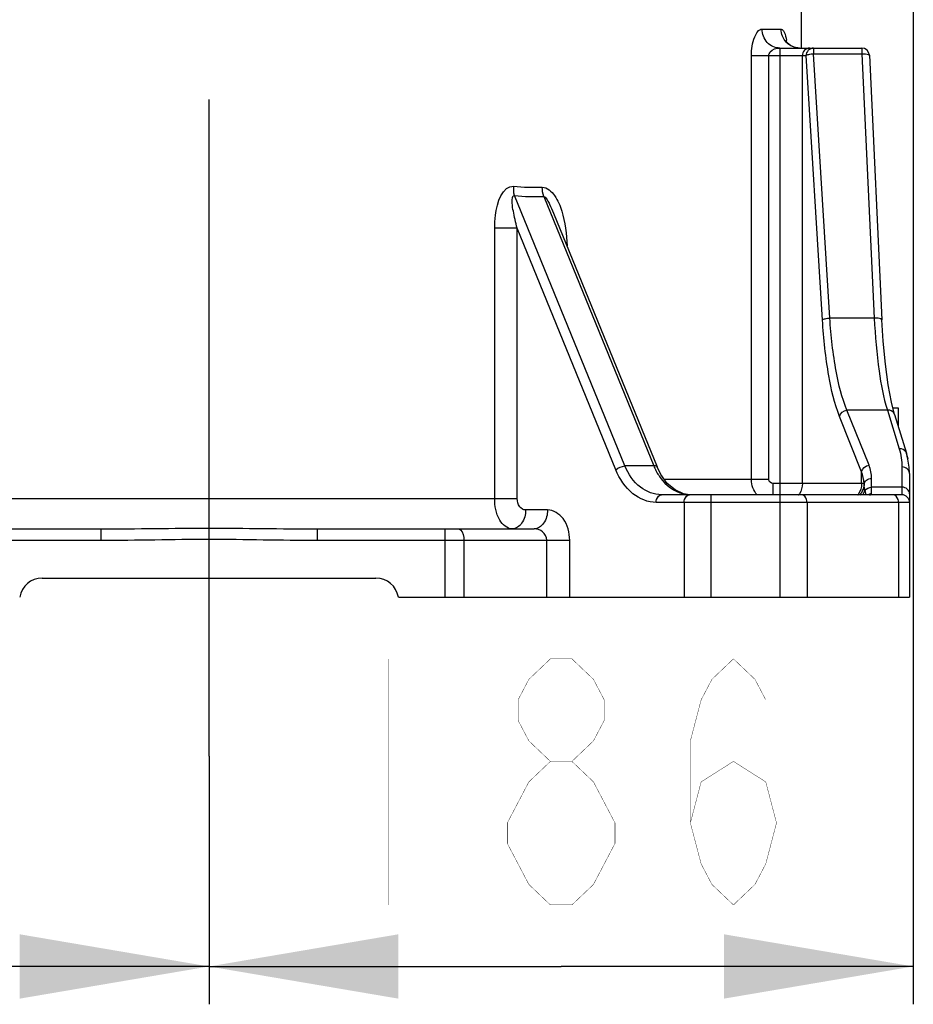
# Model space of a CAD drawing. Header units: millimetres. Extents: x 0 to 8410, y 0 to 5940.
# Tile 8 of 122: x 2896 to 3132, y 3811 to 4071. Entities that reach past the tile are written whole.
import ezdxf

# ---------------------------------------------------------------- set-up
doc = ezdxf.new("R2010")
doc.units = ezdxf.units.MM
doc.header["$LTSCALE"] = 462.55
doc.linetypes.add('CENTER', pattern=[0.6, 0.375, -0.075, 0.075, -0.075])
doc.layers.get('0').update_dxf_attribs({"linetype": 'CONTINUOUS'})
for name, color, linetype in [('204102000021_DXF_AXIS', 7, 'CONTINUOUS'), ('204102000021_DXF_DIMENSION', 7, 'CONTINUOUS'), ('304103000015DXF_CONTINUOUS_LINE', 7, 'CONTINUOUS')]:
    doc.layers.add(name, color=color, linetype=linetype)
doc.styles.get("Standard").update_dxf_attribs({"font": 'txt', "width": 0.7})
doc.dimstyles.new('DIMSTYLE_1', dxfattribs={"dimtxt": 65, "dimasz": 50, "dimexe": 1, "dimexo": 0, "dimgap": 1.625, "dimtad": 1, "dimdsep": 46, "dimtxsty": 'Standard', "dimblk": '_FILLED', "dimblk1": '_FILLED', "dimblk2": '_FILLED', "dimcen": 0.09, "dimclrt": 5, "dimazin": 2, "dimtp": 0.5, "dimtm": 0.5, "dimtfac": 1, "dimtofl": 0, "dimtmove": 0, "dimatfit": 3, "dimldrblk": '_FILLED', "dimfxl": 0, "dimtolj": 1, "dimarcsym": 0})
doc.dimstyles.new('DIMSTYLE_2', dxfattribs={"dimtxt": 65, "dimasz": 50, "dimexe": 1, "dimexo": 0, "dimgap": 1.625, "dimtad": 1, "dimdec": 0, "dimdsep": 46, "dimtxsty": 'Standard', "dimblk": '_FILLED', "dimblk1": '_FILLED', "dimblk2": '_FILLED', "dimcen": 0.09, "dimclrt": 5, "dimazin": 2, "dimtp": 0.5, "dimtm": 0.5, "dimtfac": 1, "dimtdec": 0, "dimtofl": 0, "dimtmove": 0, "dimatfit": 3, "dimldrblk": '_FILLED', "dimfxl": 0, "dimtolj": 1, "dimarcsym": 0})

# ---------------------------------------------------------------- blocks, each defined once
blk = doc.blocks.new('_FILLED')
at = {"color": 0, "linetype": 'ByBlock'}
blk.add_solid([(0, 0), (-1, 0.17), (-1, -0.17)], dxfattribs=at)
blk = doc.blocks.new('*D3')
at = {"layer": '204102000021_DXF_DIMENSION', "color": 2, "linetype": 'Continuous'}
for p, q in [((3131.77, 4331.26), (3131.77, 3811.17)), ((2945.77, 3876.76), (2945.77, 3811.17)), ((2945.77, 3821.17), (3038.77, 3821.17)), ((3131.77, 3821.17), (3038.77, 3821.17))]:
    blk.add_line(p, q, dxfattribs=at)
at = {"layer": '204102000021_DXF_DIMENSION', "color": 2, "linetype": 'Continuous', "xscale": 50, "yscale": 50, "zscale": 50, "rotation": 180}
blk.add_blockref('_FILLED', (2945.77, 3821.17), dxfattribs=at)
at = {"layer": '204102000021_DXF_DIMENSION', "color": 2, "linetype": 'Continuous', "xscale": 50, "yscale": 50, "zscale": 50}
blk.add_blockref('_FILLED', (3131.77, 3821.17), dxfattribs=at)
blk = doc.blocks.new('*D35')
at = {"layer": '204102000021_DXF_DIMENSION', "color": 2, "linetype": 'Continuous'}
for p, q in [((2665.59, 4148.69), (2665.59, 3811.17)), ((2945.77, 3876.76), (2945.77, 3811.17)), ((2665.59, 3821.17), (2805.68, 3821.17)), ((2945.77, 3821.17), (2805.68, 3821.17))]:
    blk.add_line(p, q, dxfattribs=at)
at = {"layer": '204102000021_DXF_DIMENSION', "color": 2, "linetype": 'Continuous', "xscale": 50, "yscale": 50, "zscale": 50, "rotation": 180}
blk.add_blockref('_FILLED', (2665.59, 3821.17), dxfattribs=at)
at = {"layer": '204102000021_DXF_DIMENSION', "color": 2, "linetype": 'Continuous', "xscale": 50, "yscale": 50, "zscale": 50}
blk.add_blockref('_FILLED', (2945.77, 3821.17), dxfattribs=at)

msp = doc.modelspace()

# ---------------------------------------------------------------- linework, layer by layer
at = {"layer": '204102000021_DXF_AXIS', "color": 7, "linetype": 'CENTER'}
msp.add_line((2945.767, 3876.758), (2945.767, 4123.758), dxfattribs=at)
at = {"layer": '204102000021_DXF_DIMENSION', "color": 5, "linetype": 'Continuous', "const_width": 0.1}
for points in [[(2993.267, 3902.424), (2993.267, 3837.423)], [(3035.923, 3875.34), (3030.235, 3880.757), (3027.392, 3886.174), (3027.392, 3891.591), (3030.235, 3897.007), (3035.923, 3902.424), (3041.61, 3902.424), (3047.298, 3897.007), (3050.142, 3891.591), (3050.142, 3886.174), (3047.298, 3880.757), (3041.61, 3875.34)], [(3072.892, 3859.09), (3075.735, 3869.923), (3084.267, 3875.34), (3092.798, 3869.923), (3095.641, 3859.09), (3092.798, 3848.257), (3089.954, 3842.84), (3084.267, 3837.423), (3078.579, 3842.84), (3075.735, 3848.257), (3072.892, 3859.09), (3072.892, 3880.757), (3075.735, 3891.591), (3078.579, 3897.007), (3084.267, 3902.424), (3089.954, 3897.007), (3092.798, 3891.591)], [(3035.923, 3837.423), (3030.235, 3842.84), (3027.392, 3848.257), (3024.548, 3853.674), (3024.548, 3859.09), (3027.392, 3864.507), (3030.235, 3869.923), (3035.923, 3875.34), (3041.61, 3875.34), (3047.298, 3869.923), (3050.142, 3864.507), (3052.985, 3859.09), (3052.985, 3853.674), (3050.142, 3848.257), (3047.298, 3842.84), (3041.61, 3837.423), (3035.923, 3837.423)]]:
    msp.add_lwpolyline(points, dxfattribs=at)
at = {"layer": '304103000015DXF_CONTINUOUS_LINE', "color": 7, "linetype": 'Continuous'}
for p, q in [((3102.267, 4063.758), (3102.267, 4073.758)), ((3096.492, 4063.758), (3118.162, 4063.758)), ((3120.16, 4061.852), (3123.459, 3992.018)), ((3036.757, 4020.181), (3064.125, 3953.143)), ((3126.368, 3968.758), (3127.767, 3968.758)), ((3126.824, 3967.007), (3129.95, 3956.772)), ((3127.767, 3968.758), (3127.767, 3963.922)), ((3130.367, 3955.156), (3129.95, 3956.772)), ((3130.767, 3951.375), (3130.767, 3918.758)), ((3128.767, 3945.758), (3065.292, 3945.758)), ((2859.911, 3936.758), (2917.197, 3936.758)), ((2974.337, 3936.758), (3031.622, 3936.758)), ((2901.683, 3923.758), (2989.851, 3923.758)), ((2995.767, 3918.758), (3130.767, 3918.758))]:
    msp.add_line(p, q, dxfattribs=at)
at = {"layer": '304103000015DXF_CONTINUOUS_LINE', "color": 9, "linetype": 'Continuous'}
for p, q in [((3091.826, 4068.758), (3096.882, 4068.758)), ((3096.623, 3945.758), (3096.623, 4063.758)), ((3105.403, 4063.758), (3105.403, 4062.275)), ((3118.162, 4063.758), (3118.162, 4062.275)), ((3089.031, 4061.758), (3103.454, 4061.758)), ((3089.031, 3949.758), (3089.031, 4061.758)), ((3093.609, 3949.758), (3093.609, 4061.758)), ((3102.47, 3948.758), (3102.47, 4061.758)), ((3107.774, 3991.924), (3103.454, 4061.758)), ((3105.403, 4062.275), (3118.162, 4062.275)), ((3109.723, 3992.441), (3105.403, 4062.275)), ((3118.162, 4062.275), (3121.462, 3992.441)), ((3055.574, 3953.372), (3026.416, 4024.796)), ((3034.181, 4024.537), (3063.234, 3953.372)), ((3027.157, 4016.177), (3021.212, 4016.177)), ((3021.212, 3944.758), (3021.212, 4016.177)), ((3053.2, 3952.387), (3027.157, 4016.177)), ((3027.157, 3944.758), (3027.157, 4016.177)), ((3121.462, 3992.441), (3109.723, 3992.441)), ((3118.126, 3951.832), (3112.292, 3966.421)), ((3124.912, 3968.153), (3114.241, 3968.153)), ((3120.075, 3953.564), (3114.241, 3968.153)), ((3124.912, 3968.153), (3128.037, 3957.92)), ((3063.234, 3953.372), (3055.574, 3953.372)), ((3118.126, 3948.758), (3118.126, 3951.832)), ((3128.767, 3953.107), (3128.767, 3945.758)), ((3093.609, 3949.758), (3066.103, 3949.758)), ((3118.757, 3948.758), (3094.7, 3948.758)), ((3094.7, 3948.758), (3094.7, 3945.758)), ((3120.767, 3945.995), (3120.767, 3950.058)), ((3078.34, 3918.758), (3078.34, 3945.758)), ((3096.624, 3918.758), (3096.624, 3945.758)), ((3128.767, 3947.767), (3120.767, 3947.767)), ((2864.376, 3944.758), (3027.157, 3944.758)), ((3130.767, 3943.758), (3063.877, 3943.758)), ((3071.269, 3943.758), (3071.269, 3918.758)), ((3103.696, 3943.758), (3103.696, 3918.758)), ((3127.838, 3943.758), (3127.838, 3918.758)), ((3035.158, 3941.758), (3029.365, 3941.758)), ((2917.197, 3936.758), (2917.197, 3933.758)), ((2974.337, 3936.758), (2974.337, 3933.758)), ((3008.087, 3936.758), (3008.087, 3918.758)), ((2850.519, 3933.758), (2917.197, 3933.758)), ((2974.337, 3933.758), (3041.014, 3933.758)), ((3013.087, 3933.758), (3013.087, 3918.758)), ((3034.978, 3918.758), (3034.978, 3933.758)), ((3041.014, 3918.758), (3041.014, 3933.758))]:
    msp.add_line(p, q, dxfattribs=at)
at = {"layer": '304103000015DXF_CONTINUOUS_LINE', "color": 7, "linetype": 'Continuous'}
for points in [[(3101.709, 4063.758), (3101.39, 4063.769), (3100.264, 4063.997), (3099.296, 4064.466), (3098.573, 4065.063), (3098.155, 4065.594), (3098.05, 4065.778)], [(3126.824, 3967.007), (3125.991, 3970.204), (3125.119, 3974.804), (3124.38, 3980.241), (3123.805, 3986.364), (3123.459, 3992.018)], [(3130.767, 3951.373), (3130.691, 3953.028), (3130.364, 3955.175), (3129.95, 3956.772)], [(3072.688, 3945.794), (3071.084, 3946.014), (3068.832, 3947.043), (3066.806, 3948.786), (3065.101, 3951.143), (3064.125, 3953.143)]]:
    msp.add_lwpolyline(points, dxfattribs=at)
at = {"layer": '304103000015DXF_CONTINUOUS_LINE', "color": 9, "linetype": 'Continuous'}
for centre, radius, start, end in [((3082.113, 4063.247), 16.353, 9.01638, 9.27582), ((3080.671, 4063.022), 17.813, 7.78547, 9.00266), ((3032.127, 4088.762), 61.785, 264.53819, 271.52482), ((3032.484, 4090.294), 65.778, 264.7066, 271.47821), ((3078.623, 3959.852), 16.697, 202.83657, 205.00667), ((3111.396, 3948.253), 7.378, 1.52634, 3.92714), ((3072.965, 3954.221), 8.463, 256.85762, 268.12747), ((3097.489, 3948.688), 4.964, 323.71267, 324.69112), ((3097.471, 3948.7), 4.985, 324.69381, 327.83401), ((3113.145, 3948.688), 4.964, 323.71268, 324.6911), ((3113.738, 3948.77), 5.023, 322.40483, 327.38969), ((3113.767, 3948.767), 5.017, 322.38567, 327.50126), ((3114.289, 3948.739), 5.07, 323.26514, 337.68204), ((3136.073, 3950.054), 17.398, 190.73553, 192.81954), ((3138.033, 3950.475), 19.402, 192.74774, 194.09267), ((3120.762, 3943.978), 2.016, 105.29109, 117.36963), ((3120.768, 3943.954), 2.041, 90.0386, 105.26086)]:
    msp.add_arc(centre, radius, start, end, dxfattribs=at)
at = {"layer": '304103000015DXF_CONTINUOUS_LINE', "color": 7, "linetype": 'Continuous'}
for centre, radius, start, end in [((3118.162, 4061.758), 2, 2.70504, 90), ((3128.767, 3943.758), 2, 0, 90), ((2901.683, 3917.758), 6, 90, 170.40593), ((2989.851, 3917.758), 6, 9.59407, 90)]:
    msp.add_arc(centre, radius, start, end, dxfattribs=at)
at = {"layer": '304103000015DXF_CONTINUOUS_LINE', "color": 9, "linetype": 'Continuous'}
for points, knots in [([(3089.031, 4061.758), (3089.031, 4063.45), (3089.239, 4065.828), (3090.903, 4068.758), (3091.826, 4068.758)], [0, 0, 0, 0, 0.6469731, 1, 1, 1, 1]), ([(3096.492, 4063.758), (3095.289, 4063.758), (3092.743, 4064.909), (3091.826, 4067.494), (3091.826, 4068.758)], [0, 0, 0, 0, 0.4878069, 1, 1, 1, 1]), ([(3101.71, 4063.758), (3100.471, 4063.758), (3097.87, 4064.867), (3096.882, 4067.489), (3096.882, 4068.758)], [0, 0, 0, 0, 0.493812, 1, 1, 1, 1]), ([(3096.882, 4068.758), (3097.248, 4068.758), (3097.988, 4067.591), (3098.134, 4066.604), (3098.252, 4065.883)], [0, 0, 0, 0, 0.3334329, 1, 1, 1, 1]), ([(3093.609, 4061.758), (3093.609, 4062.111), (3094.187, 4063.341), (3095.596, 4063.758), (3096.492, 4063.758)], [0, 0, 0, 0, 0.2823585, 1, 1, 1, 1]), ([(3104.418, 4063.758), (3103.919, 4063.758), (3102.873, 4063.318), (3102.47, 4062.266), (3102.47, 4061.758)], [0, 0, 0, 0, 0.4954108, 1, 1, 1, 1]), ([(3105.403, 4063.758), (3104.904, 4063.758), (3103.858, 4063.318), (3103.454, 4062.266), (3103.454, 4061.758)], [0, 0, 0, 0, 0.4954237, 1, 1, 1, 1]), ([(3103.454, 4061.758), (3103.617, 4061.957), (3104.336, 4062.148), (3104.982, 4062.251), (3105.403, 4062.275)], [0, 0, 0, 0, 0.378784, 1, 1, 1, 1]), ([(3118.162, 4062.275), (3118.631, 4062.296), (3119.192, 4062.274), (3120.149, 4062.078), (3120.16, 4061.852)], [0, 0, 0, 0, 0.6746453, 1, 1, 1, 1]), ([(3021.212, 4016.177), (3021.211, 4017.326), (3021.331, 4021.112), (3023.246, 4027.543), (3026.246, 4027.258)], [0, 0, 0, 0, 0.2759539, 1, 1, 1, 1]), ([(3033.771, 4026.999), (3035.086, 4027.039), (3037.501, 4024.661), (3039.572, 4019.298), (3040.265, 4014.598), (3040.317, 4011.494)], [0, 0, 0, 0, 0.2225136, 0.4752828, 1, 1, 1, 1]), ([(3027.157, 4016.177), (3026.764, 4017.653), (3026.245, 4020.16), (3025.782, 4022.344), (3025.814, 4025.081), (3026.416, 4024.796)], [0, 0, 0, 0, 0.5184349, 0.7741243, 1, 1, 1, 1]), ([(3034.181, 4024.537), (3034.596, 4024.472), (3035.097, 4023.587), (3035.922, 4022.191), (3036.434, 4020.973), (3036.757, 4020.181)], [0, 0, 0, 0, 0.2462751, 0.4986927, 1, 1, 1, 1]), ([(3107.774, 3991.924), (3107.938, 3992.123), (3108.657, 3992.313), (3109.303, 3992.417), (3109.723, 3992.441)], [0, 0, 0, 0, 0.3801225, 1, 1, 1, 1]), ([(3114.241, 3968.153), (3112.872, 3971.414), (3110.949, 3979.524), (3110.029, 3987.73), (3109.723, 3992.441)], [0, 0, 0, 0, 0.4283301, 1, 1, 1, 1]), ([(3123.459, 3992.018), (3123.448, 3992.245), (3122.492, 3992.44), (3121.93, 3992.462), (3121.462, 3992.441)], [0, 0, 0, 0, 0.3265669, 1, 1, 1, 1]), ([(3121.462, 3992.441), (3121.694, 3987.749), (3122.395, 3979.59), (3123.845, 3971.479), (3124.912, 3968.153)], [0, 0, 0, 0, 0.5735491, 1, 1, 1, 1]), ([(3112.292, 3966.421), (3110.917, 3969.86), (3108.999, 3978.376), (3108.08, 3986.982), (3107.774, 3991.924)], [0, 0, 0, 0, 0.4279188, 1, 1, 1, 1]), ([(3126.824, 3967.007), (3126.66, 3967.544), (3125.9, 3968.137), (3125.124, 3968.169), (3124.912, 3968.153)], [0, 0, 0, 0, 0.7250855, 1, 1, 1, 1]), ([(3129.95, 3956.772), (3129.787, 3957.31), (3129.025, 3957.903), (3128.25, 3957.936), (3128.037, 3957.92)], [0, 0, 0, 0, 0.7250629, 1, 1, 1, 1]), ([(3065.292, 3945.758), (3063.308, 3945.758), (3058.965, 3947.477), (3056.473, 3951.238), (3055.574, 3953.372)], [0, 0, 0, 0, 0.461388, 1, 1, 1, 1]), ([(3064.125, 3953.143), (3064.105, 3953.193), (3063.871, 3953.438), (3063.497, 3953.4), (3063.234, 3953.372)], [0, 0, 0, 0, 0.1705878, 1, 1, 1, 1]), ([(3063.877, 3943.758), (3061.687, 3943.758), (3056.867, 3945.753), (3054.18, 3949.986), (3053.2, 3952.387)], [0, 0, 0, 0, 0.4578291, 1, 1, 1, 1]), ([(3063.491, 3952.794), (3063.897, 3951.923), (3065.595, 3948.931), (3068.614, 3946.545), (3071.04, 3945.979)], [0, 0, 0, 0, 0.2783859, 1, 1, 1, 1]), ([(3130.767, 3951.375), (3130.767, 3951.828), (3130.269, 3952.798), (3129.267, 3953.107), (3128.767, 3953.107)], [0, 0, 0, 0, 0.4746814, 1, 1, 1, 1]), ([(3118.772, 3948.449), (3118.808, 3948.883), (3119.331, 3949.773), (3120.287, 3950.058), (3120.767, 3950.058)], [0, 0, 0, 0, 0.4758486, 1, 1, 1, 1]), ([(3063.877, 3943.758), (3063.877, 3944.015), (3063.958, 3944.848), (3064.692, 3945.758), (3065.291, 3945.758)], [0, 0, 0, 0, 0.3006792, 1, 1, 1, 1]), ([(3071.269, 3943.758), (3071.269, 3944.015), (3071.35, 3944.848), (3072.084, 3945.758), (3072.683, 3945.758)], [0, 0, 0, 0, 0.300679, 1, 1, 1, 1]), ([(3103.696, 3943.758), (3103.696, 3944.015), (3103.615, 3944.848), (3102.881, 3945.758), (3102.281, 3945.758)], [0, 0, 0, 0, 0.300679, 1, 1, 1, 1]), ([(3120.182, 3945.758), (3120.267, 3945.758), (3120.463, 3945.754), (3120.767, 3945.862), (3120.767, 3945.995)], [0, 0, 0, 0, 0.3878259, 1, 1, 1, 1]), ([(3127.838, 3943.758), (3127.838, 3944.015), (3127.757, 3944.848), (3127.023, 3945.758), (3126.423, 3945.758)], [0, 0, 0, 0, 0.300679, 1, 1, 1, 1]), ([(3130.767, 3946.035), (3130.767, 3946.488), (3130.269, 3947.458), (3129.267, 3947.767), (3128.767, 3947.767)], [0, 0, 0, 0, 0.4746814, 1, 1, 1, 1]), ([(3025.829, 3936.758), (3024.491, 3936.758), (3021.632, 3939.504), (3021.211, 3942.816), (3021.212, 3944.758)], [0, 0, 0, 0, 0.4080147, 1, 1, 1, 1]), ([(3029.365, 3941.758), (3028.776, 3941.758), (3027.474, 3942.61), (3027.157, 3944.01), (3027.157, 3944.758)], [0, 0, 0, 0, 0.4407279, 1, 1, 1, 1]), ([(3029.365, 3941.758), (3029.365, 3940.53), (3028.897, 3938.246), (3026.795, 3936.758), (3025.829, 3936.758)], [0, 0, 0, 0, 0.5597674, 1, 1, 1, 1]), ([(3035.158, 3941.758), (3035.158, 3940.53), (3034.69, 3938.246), (3032.588, 3936.758), (3031.622, 3936.758)], [0, 0, 0, 0, 0.5597675, 1, 1, 1, 1]), ([(3041.014, 3933.758), (3041.014, 3935.747), (3040.183, 3939.472), (3036.725, 3941.758), (3035.158, 3941.758)], [0, 0, 0, 0, 0.5593257, 1, 1, 1, 1]), ([(2917.197, 3936.758), (2926.72, 3936.758), (2945.767, 3937.176), (2964.813, 3936.758), (2974.337, 3936.758)], [0, 0, 0, 0, 0.5, 1, 1, 1, 1]), ([(3011.587, 3936.758), (3011.793, 3936.758), (3012.934, 3936.179), (3013.087, 3934.732), (3013.087, 3933.758)], [0, 0, 0, 0, 0.1745141, 1, 1, 1, 1]), ([(3034.978, 3933.758), (3034.978, 3934.587), (3034.103, 3936.249), (3032.415, 3936.758), (3031.622, 3936.758)], [0, 0, 0, 0, 0.5112754, 1, 1, 1, 1]), ([(2917.197, 3933.758), (2926.72, 3933.758), (2945.767, 3934.333), (2964.813, 3933.758), (2974.337, 3933.758)], [0, 0, 0, 0, 0.5, 1, 1, 1, 1])]:
    msp.add_open_spline(points, degree=3, knots=knots, dxfattribs=at)
for points in [[(3026.416, 4024.796), (3026.234, 4025.599), (3026.191, 4026.437), (3026.246, 4027.258)], [(3034.181, 4024.537), (3033.915, 4025.326), (3033.786, 4026.168), (3033.771, 4026.999)], [(3112.292, 3966.421), (3112.401, 3967.283), (3113.376, 3968.067), (3114.241, 3968.153)], [(3128.037, 3957.92), (3128.511, 3956.368), (3128.767, 3954.73), (3128.767, 3953.107)], [(3053.2, 3952.387), (3053.863, 3952.929), (3054.722, 3953.28), (3055.574, 3953.372)], [(3118.126, 3951.832), (3118.235, 3952.694), (3119.21, 3953.478), (3120.075, 3953.564)], [(3120.767, 3950.058), (3120.767, 3951.249), (3120.517, 3952.458), (3120.075, 3953.564)], [(3118.757, 3948.758), (3118.71, 3949.803), (3118.489, 3950.851), (3118.126, 3951.832)], [(3090.514, 3945.712), (3089.575, 3946.799), (3089.031, 3948.322), (3089.031, 3949.758)], [(3094.7, 3948.758), (3094.207, 3948.758), (3093.608, 3949.264), (3093.609, 3949.758)], [(3102.47, 3948.758), (3102.47, 3947.817), (3102.192, 3946.842), (3101.691, 3946.046)], [(3118.126, 3948.758), (3118.126, 3947.73), (3117.789, 3946.657), (3117.195, 3945.819)], [(3118.757, 3948.758), (3118.757, 3947.822), (3118.473, 3946.852), (3117.969, 3946.063)], [(3118.772, 3948.449), (3118.72, 3947.617), (3118.446, 3946.774), (3117.999, 3946.072)], [(3118.98, 3946.813), (3118.855, 3947.349), (3118.79, 3947.9), (3118.772, 3948.449)], [(3118.98, 3946.813), (3119.319, 3947.397), (3120.091, 3947.767), (3120.767, 3947.767)]]:
    msp.add_open_spline(points, degree=3, dxfattribs=at)

# ---------------------------------------------------------------- dimensions: what is measured, and where the dimension line sits
at = {"layer": '204102000021_DXF_DIMENSION', "color": 2, "linetype": 'Continuous'}
dim = msp.add_linear_dim(base=(3131.767, 3821.174), p1=(2945.767, 3876.758), p2=(3131.767, 4331.258), dimstyle='DIMSTYLE_1', dxfattribs=at)
dim.commit()
dim.dimension.update_dxf_attribs({"geometry": '*D3', "text_midpoint": (2970.517, 3821.174), "dimtype": 160})
dim = msp.add_linear_dim(base=(2665.588, 3821.174), p1=(2945.767, 3876.758), p2=(2665.588, 4148.689), angle=180, dimstyle='DIMSTYLE_2', dxfattribs=at)
dim.commit()
dim.dimension.update_dxf_attribs({"geometry": '*D35', "text_midpoint": (2737.427, 3821.174), "dimtype": 160})

doc.saveas('drawing.dxf')
